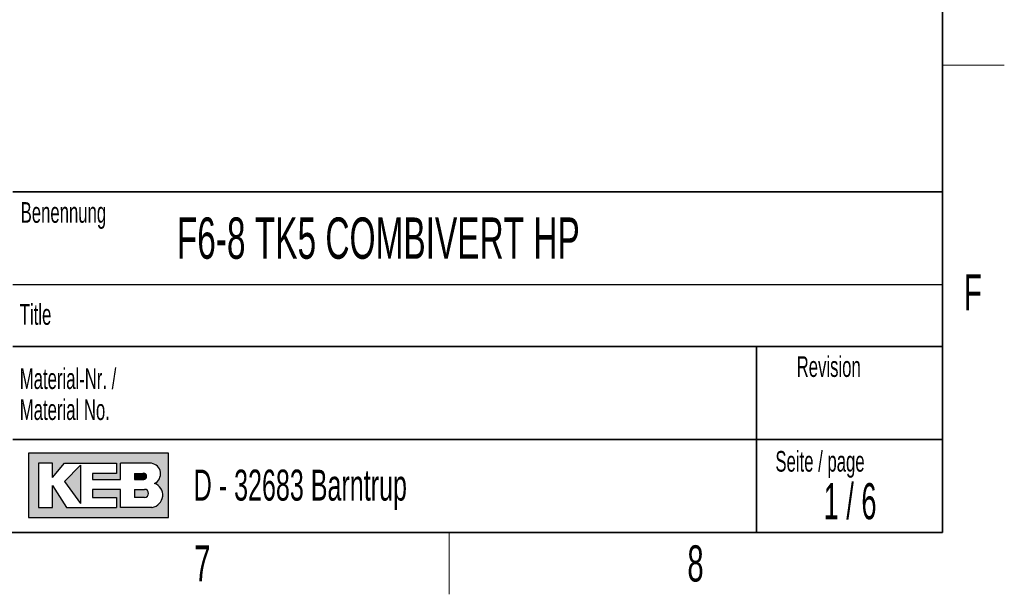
# Model space of a CAD drawing. Header units: millimetres. Extents: x 5 to 418, y 2 to 292.
# Tile 53 of 69: x 319 to 414, y 6 to 62. Entities that reach past the tile are written whole.
import ezdxf

# ---------------------------------------------------------------- set-up
doc = ezdxf.new("R2010")
doc.units = ezdxf.units.MM
doc.layers.add('SLD-0', color=7, linetype='Continuous')
doc.styles.add('SLDTEXTSTYLE1', font='TXT', dxfattribs={"width": 0.605})
doc.styles.add('SLDTEXTSTYLE2', font='TXT', dxfattribs={"width": 0.563})

msp = doc.modelspace()

# ---------------------------------------------------------------- hatches: boundary and pattern name
at = {"linetype": 'Continuous'}
h = msp.add_hatch(color=7, dxfattribs=at)
h.paths.add_polyline_path([(319.519086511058, 13.45626988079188), (333.083981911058, 13.45626988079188), (333.083981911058, 19.65736492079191), (319.519086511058, 19.65736492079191)], flags=0)
edge = h.paths.add_edge_path(flags=0)
edge.add_arc((331.3188604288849, 15.61738520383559), 1.20464082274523, -81.72003226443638, 70.1709600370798, ccw=False)
edge.add_line((331.4923410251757, 14.42530131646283), (331.480008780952, 14.42519098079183))
edge.add_line((331.480008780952, 14.42519098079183), (328.4331606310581, 14.42519098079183))
edge.add_line((328.4331606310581, 14.42519098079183), (328.4331606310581, 16.16924896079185))
edge.add_line((328.4331606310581, 16.16924896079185), (325.7201815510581, 16.16924896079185))
edge.add_line((325.7201815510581, 16.16924896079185), (325.7201815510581, 15.39411208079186))
edge.add_line((325.7201815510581, 15.39411208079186), (328.0455921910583, 15.39411208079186))
edge.add_line((328.0455921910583, 15.39411208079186), (328.0455921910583, 14.42519098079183))
edge.add_line((328.0455921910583, 14.42519098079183), (323.2009866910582, 14.42519098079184))
edge.add_line((323.2009866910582, 14.42519098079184), (321.8444971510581, 16.55681740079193))
edge.add_line((321.8444971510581, 16.55681740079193), (321.8444971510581, 14.42519098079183))
edge.add_line((321.8444971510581, 14.42519098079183), (320.4880076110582, 14.42519098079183))
edge.add_line((320.4880076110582, 14.42519098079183), (320.4880076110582, 18.68844382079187))
edge.add_line((320.4880076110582, 18.68844382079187), (321.8444971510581, 18.68844382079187))
edge.add_line((321.8444971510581, 18.68844382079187), (321.8444971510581, 17.33195428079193))
edge.add_line((321.8444971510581, 17.33195428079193), (323.0072024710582, 18.68844382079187))
edge.add_line((323.0072024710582, 18.68844382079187), (328.0455921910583, 18.68844382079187))
edge.add_line((328.0455921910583, 18.68844382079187), (328.0455921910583, 17.71952272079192))
edge.add_line((328.0455921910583, 17.71952272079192), (325.7201815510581, 17.71952272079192))
edge.add_line((325.7201815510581, 17.71952272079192), (325.7201815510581, 17.13817006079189))
edge.add_line((325.7201815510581, 17.13817006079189), (328.4331606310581, 17.13817006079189))
edge.add_line((328.4331606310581, 17.13817006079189), (328.4331606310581, 18.68844382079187))
edge.add_line((328.4331606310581, 18.68844382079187), (331.4242487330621, 18.68844382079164))
edge.add_line((331.4242487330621, 18.68844382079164), (331.4256482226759, 18.68844382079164))
edge.add_line((331.4256482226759, 18.68844382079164), (331.4259454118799, 18.68845828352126))
edge.add_arc((331.2860949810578, 17.67430640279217), 1.023749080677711, -64.45894120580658, 82.14849338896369, ccw=False)
msp.add_hatch(color=7, dxfattribs=at).paths.add_polyline_path([(324.5574762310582, 14.81275942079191), (324.557476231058, 18.49465960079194), (323.0072024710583, 16.94438584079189)], flags=0)
h = msp.add_hatch(color=7, dxfattribs=at)
edge = h.paths.add_edge_path(flags=0)
edge.add_line((329.7896501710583, 17.13817006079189), (330.6013652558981, 17.13817006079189))
edge.add_arc((330.6568434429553, 17.42884639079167), 0.2959232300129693, 259.1945394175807, 460.8054605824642)
edge.add_line((330.6013652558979, 17.71952272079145), (329.7896501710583, 17.71952272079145))
edge.add_line((329.7896501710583, 17.71952272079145), (329.7896501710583, 17.13817006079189))
h = msp.add_hatch(color=7, dxfattribs=at)
edge = h.paths.add_edge_path(flags=0)
edge.add_line((329.7896501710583, 15.39411208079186), (330.7588584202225, 15.39411208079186))
edge.add_arc((330.7588584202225, 15.78168052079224), 0.3875684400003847, 270.0000000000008, 450.0000000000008)
edge.add_line((330.7588584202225, 16.16924896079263), (330.7386620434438, 16.16924896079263))
edge.add_line((330.7386620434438, 16.16924896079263), (329.7896501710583, 16.16924896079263))
edge.add_line((329.7896501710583, 16.16924896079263), (329.7896501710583, 15.39411208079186))

# ---------------------------------------------------------------- linework, layer by layer
at = {"layer": 'SLD-0', "lineweight": 35}
for p, q in [((408, 12), (408, 282.5)), ((318, 45), (408, 45)), ((408, 45), (408, 12)), ((408, 30), (318, 30)), ((390, 12), (390, 30)), ((318, 21), (390, 21)), ((390, 21), (408, 21)), ((26, 12), (408, 12)), ((408, 12), (318, 12))]:
    msp.add_line(p, q, dxfattribs=at)
at = {"layer": 'SLD-0', "lineweight": 18}
for p, q in [((408, 57.25), (414, 57.25)), ((360.25, 6), (360.25, 12))]:
    msp.add_line(p, q, dxfattribs=at)
at = {"layer": 'SLD-0'}
for p, q in [((318, 36), (408, 36)), ((331.4242487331, 18.6884438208), (331.4256482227, 18.6884438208)), ((331.4256482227, 18.6884438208), (331.4259454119, 18.6884582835)), ((331.480008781, 14.4251909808), (331.4923410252, 14.4253013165))]:
    msp.add_line(p, q, dxfattribs=at)
at = {"layer": 'SLD-0', "linetype": 'Continuous'}
for p, q in [((333.0839819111, 19.6573649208), (319.5190865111, 19.6573649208)), ((319.5190865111, 19.6573649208), (319.5190865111, 13.4562698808)), ((333.0839819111, 13.4562698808), (333.0839819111, 19.6573649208)), ((321.8444971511, 18.6884438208), (320.4880076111, 18.6884438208)), ((320.4880076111, 18.6884438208), (320.4880076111, 14.4251909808)), ((321.8444971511, 17.3319542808), (323.0072024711, 18.6884438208)), ((321.8444971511, 17.3319542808), (321.8444971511, 18.6884438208)), ((323.0072024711, 18.6884438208), (328.0455921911, 18.6884438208)), ((324.5574762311, 18.4946596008), (323.0072024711, 16.9443858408)), ((324.5574762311, 18.4946596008), (324.5574762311, 14.8127594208)), ((328.0455921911, 18.6884438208), (328.0455921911, 17.7195227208)), ((331.4242487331, 18.6884438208), (328.4331606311, 18.6884438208)), ((328.4331606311, 17.1381700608), (328.4331606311, 18.6884438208)), ((331.4242487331, 18.6884438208), (331.4256482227, 18.6884438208)), ((331.4256482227, 18.6884438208), (331.4259454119, 18.6884582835)), ((325.7201815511, 17.7195227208), (325.7201815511, 17.1381700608)), ((328.0455921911, 17.7195227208), (325.7201815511, 17.7195227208)), ((329.7896501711, 17.7195227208), (330.6013652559, 17.7195227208)), ((329.7896501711, 17.7195227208), (329.7896501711, 17.1381700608)), ((321.8444971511, 14.4251909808), (321.8444971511, 16.5568174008)), ((321.8444971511, 16.5568174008), (323.2009866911, 14.4251909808)), ((323.0072024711, 16.9443858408), (324.5574762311, 14.8127594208)), ((325.7201815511, 17.1381700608), (328.4331606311, 17.1381700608)), ((329.7896501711, 17.1381700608), (330.6013652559, 17.1381700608)), ((325.7201815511, 16.1692489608), (325.7201815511, 15.3941120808)), ((328.4331606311, 16.1692489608), (325.7201815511, 16.1692489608)), ((325.7201815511, 15.3941120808), (328.0455921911, 15.3941120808)), ((328.0455921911, 15.3941120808), (328.0455921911, 14.4251909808)), ((328.4331606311, 14.4251909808), (328.4331606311, 16.1692489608)), ((329.7896501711, 16.1692489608), (330.7588584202, 16.1692489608)), ((329.7896501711, 16.1692489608), (329.7896501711, 15.3941120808)), ((330.7588584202, 15.3941120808), (329.7896501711, 15.3941120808)), ((330.7386620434, 16.1692489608), (330.7588584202, 16.1692489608)), ((320.4880076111, 14.4251909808), (321.8444971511, 14.4251909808)), ((323.2009866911, 14.4251909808), (328.0455921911, 14.4251909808)), ((331.480008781, 14.4251909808), (328.4331606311, 14.4251909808)), ((331.480008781, 14.4251909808), (331.4923410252, 14.4253013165)), ((319.5190865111, 13.4562698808), (333.0839819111, 13.4562698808))]:
    msp.add_line(p, q, dxfattribs=at)
for centre, radius, start, end in [((331.2860949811, 17.6743064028), 1.023749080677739, 295.5410587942, 82.148493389), ((330.656843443, 17.4288463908), 0.2959232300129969, 259.1945394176, 100.8054605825), ((331.3188604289, 15.6173852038), 1.204640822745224, 278.2799677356, 70.1709600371), ((330.7588584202, 15.7816805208), 0.3875684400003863, 270, 90)]:
    msp.add_arc(centre, radius, start, end, dxfattribs=at)

# ---------------------------------------------------------------- texts
at = {"layer": 'SLD-0'}
for s, insert, char_height, attachment_point, style in [('Benennung', (318.7636716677, 43.9908879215), 2, 1, 'SLDTEXTSTYLE1'), ('F6-8 TK5 COMBIVERT HP', (333.8826865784, 42.5045192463), 4, 1, 'SLDTEXTSTYLE1'), ('F', (410.9536166, 37.0010772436), 3.5, 2, 'SLDTEXTSTYLE1'), ('Title', (318.6797653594, 34.1107265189), 2, 1, 'SLDTEXTSTYLE1'), ('Revision', (393.8965220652, 29.0591225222), 2, 1, 'SLDTEXTSTYLE1'), ('Material-Nr. /', (318.6797653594, 27.8878268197), 2, 1, 'SLDTEXTSTYLE1'), ('Material No.', (318.6797653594, 24.8878267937), 2, 1, 'SLDTEXTSTYLE1'), ('Seite / page', (391.8390568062, 19.8830679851), 2, 1, 'SLDTEXTSTYLE1'), ('D - 32683 Barntrup', (335.5202035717, 18.0786992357), 3, 1, 'SLDTEXTSTYLE1'), ('1 / 6', (399.0668776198, 16.7706515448), 3.5, 2, 'SLDTEXTSTYLE2'), ('7', (336.3527123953, 10.7429955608), 3.5, 2, 'SLDTEXTSTYLE1'), ('8', (384.1027123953, 10.7429955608), 3.5, 2, 'SLDTEXTSTYLE1')]:
    msp.add_mtext(s, dxfattribs=dict(at, insert=insert, char_height=char_height, attachment_point=attachment_point, style=style))

doc.saveas('drawing.dxf')
